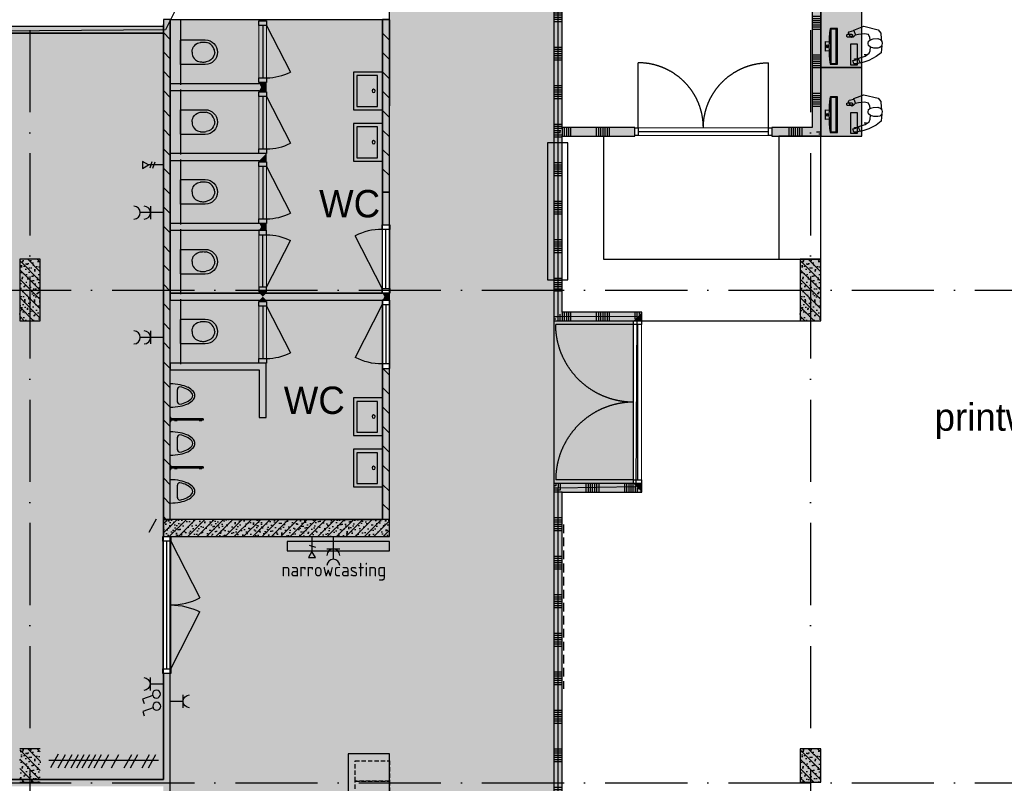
# Model space of a CAD drawing. Header units: millimetres. Extents: x 20872 to 297961, y -293704 to 213007.
# Tile 119 of 256: x 142008 to 156388, y -93005 to -81850. Entities that reach past the tile are written whole.
import ezdxf
from ezdxf.xclip import XClip

# ---------------------------------------------------------------- set-up
doc = ezdxf.new("R2010")
doc.units = ezdxf.units.MM
doc.header["$LTSCALE"] = 100
doc.header["$XCLIPFRAME"] = 2
for name, pattern in [('ACAD_ISO10W100', [18, 12, -3, 0, -3]), ('HIDDEN', [9.525, 6.35, -3.175]), ('HIDDEN2', [0.1875, 0.125, -0.0625])]:
    doc.linetypes.add(name, pattern=pattern)
doc.layers.get('Defpoints').update_dxf_attribs({"color": 181})
for name, color, linetype in [('A--L$7--_stramien', 1, 'Continuous'), ('A--L20--_bovenbouw', 3, 'Continuous'), ('A--L30--_afbouw', 7, 'Continuous'), ('A--L61--_centrale elektrische insta', 7, 'Continuous'), ('A--L74--_vaste sanitaire voorzienin', 1, 'Continuous'), ('A--L82--_losse gebruikersinventaris', 1, 'Continuous'), ('A--L82--leerlingensets-02', 9, 'Continuous'), ('A--T$1A-afwerking', 8, 'Continuous'), ('A--T$7--_stramien', 7, 'Continuous'), ('BURO_lijnen_0.18', 1, 'Continuous'), ('plattegrondkleuren', 7, 'Continuous'), ('teksten', 7, 'Continuous'), ('XREFS', 9, 'Continuous')]:
    doc.layers.add(name, color=color, linetype=linetype)
doc.styles.add('JINX standaard', font='isocp.shx')
doc.styles.add('MAAR_stempel', font='LTe50146.ttf')

# ---------------------------------------------------------------- blocks, each defined once
blk = doc.blocks.new('BURO_onderaanzicht')
at = {"color": 7}
blk.add_line((-432, 0), (432, 0), dxfattribs=at)
blk = doc.blocks.new('stramienlijnen_1')
at = {"layer": 'A--L$7--_stramien', "color": 1, "linetype": 'ACAD_ISO10W100', "lineweight": -3}
for p, q in [((142159.5, 96800), (142159.5, 21000)), ((153559.5, 96800), (153559.5, 21000)), ((130759.5, 64200), (164959.5, 64200)), ((130759.5, 57000), (164959.5, 57000))]:
    blk.add_line(p, q, dxfattribs=at)
blk = doc.blocks.new('begane grond bestaand leeg')
at = {"layer": 'A--L20--_bovenbouw', "linetype": 'Continuous', "lineweight": -3}
for points in [[(149809, 63750), (149934, 63875), (149934, 66450), (149903, 66513), (149934, 66575), (149934, 71220), (149809, 71220)], [(153710, 66450), (153710, 70950), (153585, 70950), (153585, 66575)], [(144109, 67952), (144109, 60850), (144209, 60850), (144209, 64450), (144184, 64500), (144209, 64550), (144209, 68150), (144109, 68150), (144109, 68077)], [(150994, 66450), (150994, 66575), (149934, 66575), (149903, 66513), (149934, 66450)], [(153710, 66450), (153585, 66575), (152994, 66575), (152994, 66450)], [(142009, 64650), (142009, 63750), (142309, 63750), (142309, 64650)], [(153409, 64650), (153409, 63750), (153709, 63750), (153709, 64650)], [(149809, 63750), (150969, 63750), (151094, 63875), (149934, 63875)], [(151094, 63875), (150969, 63750), (150969, 63749), (151094, 63749)], [(149934, 55325), (149934, 61250), (149809, 61375), (149809, 55175)], [(150969, 61375), (149809, 61375), (149934, 61250), (151094, 61250)], [(151094, 61376), (150969, 61376), (150969, 61375), (151094, 61250)], [(147409, 60850), (144109, 60850), (144109, 60600), (147409, 60600)], [(147409, 60850), (144109, 60850), (144109, 60600), (147409, 60600)], [(142009, 57500), (142009, 57010), (142309, 57010), (142309, 57500)], [(153409, 57500), (153409, 57010), (153709, 57010), (153709, 57500)]]:
    blk.add_hatch(color=60, dxfattribs=at).paths.add_polyline_path(points, flags=0)
h = blk.add_hatch(dxfattribs=at)
h.set_pattern_fill('SWAND', color=1, scale=5, angle=90, style=0)
h.set_pattern_definition([(180, (149934.4, 63812.5), (-3e-14, -562.5), []), (180, (149934.4, 63843.76), (-3e-14, -562.5), []), (180, (149934.4, 63875), (-3e-14, -562.5), []), (180, (149934.4, 63906.26), (-3e-14, -562.5), []), (180, (149934.4, 63937.5), (-3e-14, -562.5), []), (180, (149934.4, 63968.76), (-3e-14, -562.5), []), (180, (149934.4, 64000), (-3e-14, -562.5), [])])
h.paths.add_polyline_path([(149809, 63750), (149934, 63875), (149934, 66450), (149903, 66513), (149934, 66575), (149934, 71220), (149809, 71220)], flags=0)
h = blk.add_hatch(dxfattribs=at)
h.set_pattern_fill('SWAND', color=1, scale=5, angle=90, style=0)
h.set_pattern_definition([(180, (153709.5, 66512.5), (-3e-14, -562.5), []), (180, (153709.5, 66543.76), (-3e-14, -562.5), []), (180, (153709.5, 66575), (-3e-14, -562.5), []), (180, (153709.5, 66606.26), (-3e-14, -562.5), []), (180, (153709.5, 66637.5), (-3e-14, -562.5), []), (180, (153709.5, 66668.76), (-3e-14, -562.5), []), (180, (153709.5, 66700), (-3e-14, -562.5), [])])
h.paths.add_polyline_path([(153710, 66450), (153710, 70950), (153585, 70950), (153585, 66575)], flags=0)
h = blk.add_hatch(dxfattribs=at)
h.set_pattern_fill('_U', color=1, scale=200, angle=-45, style=0, pattern_type=0)
h.set_pattern_definition([(315, (144109.48, 68150), (141.4214, 141.4214), [])])
h.paths.add_polyline_path([(144209, 64550), (144209, 68150), (144109, 68150), (144109, 60850), (144209, 60850), (144209, 64450), (144184, 64500)], flags=0)
h = blk.add_hatch(dxfattribs=at)
h.set_pattern_fill('SWAND', color=1, scale=5, style=0)
h.set_pattern_definition([(90, (149871.9, 66450), (-562.5, 3e-14), []), (90, (149903.13, 66450), (-562.5, 3e-14), []), (90, (149934.4, 66450), (-562.5, 3e-14), []), (90, (149965.63, 66450), (-562.5, 3e-14), []), (90, (149996.9, 66450), (-562.5, 3e-14), []), (90, (150028.13, 66450), (-562.5, 3e-14), []), (90, (150059.4, 66450), (-562.5, 3e-14), [])])
h.paths.add_polyline_path([(150994, 66450), (150994, 66575), (149934, 66575), (149903, 66513), (149934, 66450)], flags=0)
h.paths.add_polyline_path([(153710, 66450), (153585, 66575), (152994, 66575), (152994, 66450)], flags=0)
h = blk.add_hatch(dxfattribs=at)
h.set_pattern_fill('PREFB', color=1, scale=5, angle=-90, style=0)
h.set_pattern_definition([(315, (142009.48, 64649.99), (67.882, 67.882), []), (287, (142009.484, 64649.995), (79.8276, -25.7875), [0, -81.6, -46.2, 0, -67.2]), (318, (142009.484, 64649.995), (81.172, 18.4156), [0, -80.8, 0, -82.4, 0, -66.4]), (341, (142009.484, 64649.995), (67.263, 47.9116), [0, -80, 0, -480, -65.8])])
h.paths.add_polyline_path([(142009, 64650), (142009, 63750), (142309, 63750), (142309, 64650)], flags=0)
h = blk.add_hatch(dxfattribs=at)
h.set_pattern_fill('PREFB', color=1, scale=5, angle=-90, style=0)
h.set_pattern_definition([(315, (153409.48, 64649.99), (67.882, 67.882), []), (287, (153409.484, 64649.995), (79.8276, -25.7875), [0, -81.6, -46.2, 0, -67.2]), (318, (153409.484, 64649.995), (81.172, 18.4156), [0, -80.8, 0, -82.4, 0, -66.4]), (341, (153409.484, 64649.995), (67.263, 47.9116), [0, -80, 0, -480, -65.8])])
h.paths.add_polyline_path([(153409, 64650), (153409, 63750), (153709, 63750), (153709, 64650)], flags=0)
h = blk.add_hatch(dxfattribs=at)
h.set_pattern_fill('SWAND', color=1, scale=5, style=0)
h.set_pattern_definition([(90, (149871.9, 63750), (-562.5, 3e-14), []), (90, (149903.13, 63750), (-562.5, 3e-14), []), (90, (149934.4, 63750), (-562.5, 3e-14), []), (90, (149965.63, 63750), (-562.5, 3e-14), []), (90, (149996.9, 63750), (-562.5, 3e-14), []), (90, (150028.13, 63750), (-562.5, 3e-14), []), (90, (150059.4, 63750), (-562.5, 3e-14), [])])
h.paths.add_polyline_path([(149809, 63750), (150969, 63750), (151094, 63875), (149934, 63875)], flags=0)
h = blk.add_hatch(dxfattribs=at)
h.set_pattern_fill('SWAND', color=1, scale=5, angle=90, style=0)
h.set_pattern_definition([(180, (151094.4, 61300), (-3e-14, -562.5), []), (180, (151094.4, 61331.26), (-3e-14, -562.5), []), (180, (151094.4, 61362.5), (-3e-14, -562.5), []), (180, (151094.4, 61393.76), (-3e-14, -562.5), []), (180, (151094.4, 61425), (-3e-14, -562.5), []), (180, (151094.4, 61456.26), (-3e-14, -562.5), []), (180, (151094.4, 61487.5), (-3e-14, -562.5), [])])
h.paths.add_polyline_path([(151094, 61376), (150969, 61376), (150969, 61375), (151094, 61250)], flags=0)
h.paths.add_polyline_path([(151094, 63875), (150969, 63750), (150969, 63749), (151094, 63749)], flags=0)
h = blk.add_hatch(dxfattribs=at)
h.set_pattern_fill('SWAND', color=1, scale=5, angle=90, style=0)
h.set_pattern_definition([(180, (149934.4, 55250), (-3e-14, -562.5), []), (180, (149934.4, 55281.26), (-3e-14, -562.5), []), (180, (149934.4, 55312.5), (-3e-14, -562.5), []), (180, (149934.4, 55343.76), (-3e-14, -562.5), []), (180, (149934.4, 55375), (-3e-14, -562.5), []), (180, (149934.4, 55406.26), (-3e-14, -562.5), []), (180, (149934.4, 55437.5), (-3e-14, -562.5), [])])
h.paths.add_polyline_path([(149934, 55325), (149934, 61250), (149809, 61375), (149809, 55175)], flags=0)
h = blk.add_hatch(dxfattribs=at)
h.set_pattern_fill('SWAND', color=1, scale=5, angle=180, style=0)
h.set_pattern_definition([(270, (151031.9, 61375), (562.5, -3e-14), []), (270, (151000.63, 61375), (562.5, -3e-14), []), (270, (150969.4, 61375), (562.5, -3e-14), []), (270, (150938.13, 61375), (562.5, -3e-14), []), (270, (150906.9, 61375), (562.5, -3e-14), []), (270, (150875.63, 61375), (562.5, -3e-14), []), (270, (150844.4, 61375), (562.5, -3e-14), [])])
h.paths.add_polyline_path([(150969, 61375), (149809, 61375), (149934, 61250), (151094, 61250)], flags=0)
h = blk.add_hatch(dxfattribs=at)
h.set_pattern_fill('PREFB', color=1, scale=5, angle=180, style=0)
h.set_pattern_definition([(225, (147409.48, 60849.99), (67.8823, -67.8823), []), (197, (147409.484, 60849.995), (-25.7875, -79.8276), [0, -81.6, -46.2, 0, -67.2]), (228, (147409.484, 60849.995), (18.4156, -81.1718), [0, -80.8, 0, -82.4, 0, -66.4]), (251, (147409.484, 60849.995), (47.9116, -67.2631), [0, -80, 0, -480, -65.8])])
h.paths.add_polyline_path([(147409, 60850), (144109, 60850), (144109, 60600), (147409, 60600)], flags=0)
h = blk.add_hatch(dxfattribs=at)
h.set_pattern_fill('PREFB', color=1, scale=5, angle=180, style=0)
h.set_pattern_definition([(225, (147409.48, 60849.99), (67.8823, -67.8823), []), (197, (147409.484, 60849.995), (-25.7875, -79.8276), [0, -81.6, -46.2, 0, -67.2]), (228, (147409.484, 60849.995), (18.4156, -81.1718), [0, -80.8, 0, -82.4, 0, -66.4]), (251, (147409.484, 60849.995), (47.9116, -67.2631), [0, -80, 0, -480, -65.8])])
h.paths.add_polyline_path([(147409, 60850), (144109, 60850), (144109, 60600), (147409, 60600)], flags=0)
h = blk.add_hatch(dxfattribs=at)
h.set_pattern_fill('PREFB', color=1, scale=5, angle=-90, style=0)
h.set_pattern_definition([(315, (142009.48, 57499.99), (67.882, 67.882), []), (287, (142009.484, 57499.99), (79.828, -25.7875), [0, -81.6, -46.2, 0, -67.2]), (318, (142009.484, 57499.99), (81.172, 18.4156), [0, -80.8, 0, -82.4, 0, -66.4]), (341, (142009.484, 57499.99), (67.263, 47.9116), [0, -80, 0, -480, -65.8])])
h.paths.add_polyline_path([(142009, 57500), (142009, 57010), (142309, 57010), (142309, 57500)], flags=0)
h = blk.add_hatch(dxfattribs=at)
h.set_pattern_fill('PREFB', color=1, scale=5, angle=-90, style=0)
h.set_pattern_definition([(315, (153409.48, 57499.99), (67.882, 67.882), []), (287, (153409.484, 57499.99), (79.828, -25.7875), [0, -81.6, -46.2, 0, -67.2]), (318, (153409.484, 57499.99), (81.172, 18.4156), [0, -80.8, 0, -82.4, 0, -66.4]), (341, (153409.484, 57499.99), (67.263, 47.9116), [0, -80, 0, -480, -65.8])])
h.paths.add_polyline_path([(153409, 57500), (153409, 57010), (153709, 57010), (153709, 57500)], flags=0)
at = {"color": 9}
blk.add_line((149809, 63750), (149809, 61375), dxfattribs=at)
at = {"layer": 'A--L20--_bovenbouw', "color": 2, "linetype": 'Continuous', "lineweight": -3}
for p, q in [((149809, 71220), (149809, 63750)), ((149934, 66575), (149934, 71220)), ((153585, 70950), (153585, 66575)), ((153710, 66450), (153710, 70950)), ((144209, 68150), (144109, 68150)), ((144109, 68150), (144109, 60850)), ((144109, 67952), (144109, 68077)), ((144209, 64450), (144209, 68150)), ((150994, 66575), (149934, 66575)), ((149934, 63875), (149934, 66450)), ((149934, 66450), (150994, 66450)), ((150994, 66450), (150994, 66575)), ((153585, 66575), (152994, 66575)), ((152994, 66575), (152994, 66450)), ((152994, 66450), (153710, 66450)), ((144209, 60850), (144209, 64450)), ((151094, 63875), (149934, 63875)), ((151094, 63749), (151094, 63875)), ((149809, 63750), (150969, 63750)), ((150969, 63750), (150969, 63749)), ((150969, 63749), (151094, 63749)), ((149809, 61375), (149809, 55175)), ((150969, 61375), (149809, 61375)), ((151094, 61376), (150969, 61376)), ((150969, 61376), (150969, 61375)), ((151094, 61250), (151094, 61376)), ((149934, 55325), (149934, 61250)), ((149934, 61250), (151094, 61250)), ((144109, 60850), (144209, 60850))]:
    blk.add_line(p, q, dxfattribs=at)
at = {"layer": 'A--L20--_bovenbouw', "color": 3, "linetype": 'Continuous', "lineweight": -3}
for p, q in [((142009, 64650), (142009, 63750)), ((142309, 64650), (142009, 64650)), ((142309, 63750), (142309, 64650)), ((153409, 64650), (153409, 63750)), ((153709, 64650), (153409, 64650)), ((153709, 63750), (153709, 64650)), ((142009, 63750), (142309, 63750)), ((153409, 63750), (153709, 63750)), ((144109, 60850), (144109, 60600)), ((147409, 60850), (144109, 60850)), ((144109, 60850), (144109, 60600)), ((147409, 60600), (147409, 60850)), ((144109, 60600), (147409, 60600)), ((142309, 57500), (142009, 57500)), ((153409, 57500), (153409, 57010)), ((153709, 57500), (153409, 57500)), ((153709, 57010), (153709, 57500)), ((142009, 57010), (142309, 57010)), ((153409, 57010), (153709, 57010))]:
    blk.add_line(p, q, dxfattribs=at)
at = {"layer": 'A--L30--_afbouw', "color": 2, "linetype": 'Continuous', "lineweight": -3}
for p, q in [((150994, 66456), (150994, 66570)), ((150994, 66570), (151044, 66570)), ((151044, 66456), (150994, 66456)), ((151044, 66570), (151044, 66456)), ((152944, 66456), (152944, 66570)), ((152944, 66570), (152994, 66570)), ((152994, 66456), (152944, 66456)), ((152994, 66570), (152994, 66456)), ((150975, 63699), (150975, 63749)), ((150975, 63749), (151089, 63749)), ((151089, 63749), (151089, 63699)), ((151089, 63699), (150975, 63699)), ((150975, 61376), (150975, 61426)), ((150975, 61426), (151089, 61426)), ((151089, 61426), (151089, 61376)), ((151089, 61376), (150975, 61376))]:
    blk.add_line(p, q, dxfattribs=at)
at = {"layer": 'A--L30--_afbouw', "color": 1, "linetype": 'Continuous', "lineweight": 18}
for p, q in [((152944, 66570), (151044, 66570)), ((152944, 66456), (151044, 66456)), ((150975, 63699), (150975, 61426)), ((151089, 63699), (151089, 61426))]:
    blk.add_line(p, q, dxfattribs=at)
at = {"layer": 'A--L30--_afbouw', "color": 1, "linetype": 'Continuous', "lineweight": -3}
for points in [[(151044, 66570), (151044, 67520)], [(152944, 66570), (152944, 67520)], [(150975, 63699), (149838, 63699)], [(150975, 61426), (149838, 61426)]]:
    blk.add_lwpolyline(points, dxfattribs=at)
at = {"layer": 'A--L30--_afbouw', "color": 1, "elevation": 0}
blk.add_lwpolyline([(149717, 64350), (150017, 64350), (150017, 66350), (149717, 66350)], close=True, dxfattribs=at)
at = {"layer": 'A--L30--_afbouw', "color": 1, "linetype": 'Continuous', "lineweight": -3}
for centre, radius, start, end in [((151044, 66570), 950, 0, 90), ((150975, 61426), 1137, 90, 180)]:
    blk.add_arc(centre, radius, start, end, dxfattribs=at)
at = {"layer": 'A--L30--_afbouw', "color": 1, "linetype": 'Continuous', "lineweight": -3, "extrusion": (0, 0, -1)}
for centre, radius, start, end in [((-152944, 66570), 950, 0, 90), ((-150975, 63699), 1137, 270, 0)]:
    blk.add_arc(centre, radius, start, end, dxfattribs=at)
at = {"layer": 'A--L82--_losse gebruikersinventaris', "color": 1}
blk.add_line((151094, 63750), (153410, 63750), dxfattribs=at)
at = {"layer": 'A--L82--_losse gebruikersinventaris', "color": 1, "elevation": 0}
blk.add_lwpolyline([(150534, 66450), (150534, 64650), (153410, 64650)], dxfattribs=at)
at = {"layer": 'A--L82--_losse gebruikersinventaris', "color": 1}
blk.add_lwpolyline([(153097, 64650), (153710, 64650), (153710, 66450), (153097, 66450)], close=True, dxfattribs=at)
at = {"layer": 'BURO_lijnen_0.18', "color": 3, "linetype": 'HIDDEN', "ltscale": 0.2}
blk.add_line((149952, 60775), (149952, 58375), dxfattribs=at)
at = {"layer": 'A--L30--_afbouw', "color": 1, "linetype": 'Continuous', "lineweight": -3, "extrusion": (2.31112e-32, -1.2326e-32, -1), "xscale": 2.199074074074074, "zscale": -1}
blk.add_blockref('BURO_onderaanzicht', (-151994, 66513, 0), dxfattribs=at)
at = {"layer": 'A--L30--_afbouw', "color": 1, "linetype": 'Continuous', "lineweight": -3, "extrusion": (2.31112e-32, -1.2326e-32, -1), "xscale": 2.630793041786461, "zscale": -1, "rotation": 270}
blk.add_blockref('BURO_onderaanzicht', (-151032, 62563), dxfattribs=at)
at = {"layer": 'A--T$7--_stramien'}
blk.add_blockref('stramienlijnen_1', (0, 0), dxfattribs=at)
blk = doc.blocks.new('2016-02-04 100 begane grond bestaand')
at = {"layer": 'A--L$7--_stramien'}
blk.add_blockref('stramienlijnen_1', (0, 0), dxfattribs=at)
blk = doc.blocks.new('locker (2)')
at = {"color": 254, "linetype": 'HIDDEN2', "ltscale": 5, "true_color": 0xdbdbdb}
blk.add_lwpolyline([(0, 0), (300, 0), (300, 500), (0, 500)], close=True, dxfattribs=at)
blk = doc.blocks.new('iMac')
at = {"layer": 'plattegrondkleuren', "true_color": 0xb8b8b8}
h = blk.add_hatch(color=9, dxfattribs=at)
h.dxf.hatch_style = 1
h.paths.add_polyline_path([(403, -219), (394, -210, 0.37045), (407, -221), (422, -221, 0.414214), (435, -208), (435, -170), (401, -184)])
h.paths.add_polyline_path([(394, -208, 0.037942), (394, -210), (403, -219), (401, -184), (435, -170), (435, -152, 0.414214), (422, -139), (407, -139, 0.414214), (394, -152)])
h.paths.add_polyline_path([(78, -292), (289, -292), (289, -192), (-11, -192), (-11, -292), (10, -292), (7, -278), (7, -240), (52, -226), (63, -274), (65, -249), (77, -249)])
h.paths.add_polyline_path([(7, -278), (10, -292), (78, -292), (77, -249), (65, -249), (63, -274), (52, -226), (7, -240)], flags=17)
h.paths.add_polyline_path([(0, 0), (520, 0), (520, 101), (0, 101)])
h.paths.add_polyline_path([(9, 19), (9, 96), (511, 96), (511, 19)], flags=16)
h.paths.add_polyline_path([(0, 106), (0, 101), (520, 101), (520, 106, 0.064881)])
h.paths.add_polyline_path([(193, 122, -0.016762), (327, 122), (330, 175), (190, 175)])
at = {"layer": 'plattegrondkleuren', "true_color": 0x8f8f8f}
h = blk.add_hatch(color=252, dxfattribs=at)
h.dxf.hatch_style = 1
h.paths.add_polyline_path([(9, 19), (511, 19), (511, 96), (9, 96)])
at = {"layer": 'A--L82--leerlingensets-02'}
for p, q in [((0, 106), (0, 101)), ((520, 106), (520, 101))]:
    blk.add_line(p, q, dxfattribs=at)
blk.add_lwpolyline([(193, 122), (190, 175), (330, 175), (327, 122)], dxfattribs=at)
for points in [[(0, 0), (520, 0), (520, 101), (0, 101)], [(9, 19), (511, 19), (511, 96), (9, 96)], [(-11, -292), (289, -292), (289, -192), (-11, -192)]]:
    blk.add_lwpolyline(points, close=True, dxfattribs=at)
blk.add_lwpolyline([(407, -139), (422, -139, -0.414214), (435, -152), (435, -208, -0.414214), (422, -221), (407, -221, -0.414214), (394, -208), (394, -152, -0.414214)], format="xyb", close=True, dxfattribs=at)
blk.add_arc((260, -1889), 2012, 82.5756, 97.4244, dxfattribs=at)
blk.add_ellipse((260, 149), major_axis=(21.9, 0), ratio=0.331914, dxfattribs=at)
blk = doc.blocks.new('imacwerkplek')
at = {"layer": 'plattegrondkleuren', "true_color": 0xf5f5f5}
h = blk.add_hatch(color=7, dxfattribs=at)
h.dxf.hatch_style = 1
h.paths.add_polyline_path([(-1200, 600), (-1200, 0), (-200, 0), (-200, 600)])
at = {"layer": 'A--L82--leerlingensets-02', "linetype": 'Continuous'}
for p, q in [((-763, 148), (-757, 150)), ((-755, 129), (-763, 148)), ((-757, 150), (-746, 139)), ((-748, 174), (-694, 197)), ((-746, 139), (-748, 174)), ((-694, 197), (-676, 186)), ((-676, 186), (-659, 118)), ((-1143, 118), (-1097, 132)), ((-1143, 80), (-1143, 118)), ((-1129, 26), (-1143, 80)), ((-1134, 19), (-1086, 44)), ((-1115, -42), (-1134, 19)), ((-1097, 132), (-1086, 84)), ((-1086, 84), (-1084, 109)), ((-1086, 44), (-1061, 46)), ((-1084, 109), (-1073, 109)), ((-1073, 109), (-1070, 46)), ((-1061, 46), (-1032, -49)), ((-726, 101), (-755, 129)), ((-717, 52), (-726, 101)), ((-659, 118), (-725, 96)), ((-707, -38), (-717, 52)), ((-656, 119), (-652, 120)), ((-652, 120), (-596, -29)), ((-1097, -100), (-1115, -42)), ((-1039, -206), (-1097, -100)), ((-1032, -49), (-991, -105)), ((-1014, -69), (-1014, -35)), ((-991, -105), (-953, -121)), ((-953, -121), (-897, -123)), ((-917, -173), (-901, -123)), ((-901, -123), (-877, -94)), ((-877, -94), (-849, -89)), ((-849, -89), (-813, -98)), ((-813, -98), (-793, -123)), ((-797, -121), (-762, -116)), ((-793, -123), (-782, -164)), ((-762, -116), (-719, -94)), ((-719, -94), (-707, -38)), ((-596, -29), (-649, -235)), ((-985, -281), (-1039, -206)), ((-926, -288), (-985, -281)), ((-881, -292), (-926, -288)), ((-917, -233), (-917, -173)), ((-908, -263), (-917, -233)), ((-886, -288), (-908, -263)), ((-847, -294), (-886, -288)), ((-818, -292), (-773, -288)), ((-791, -267), (-816, -290)), ((-777, -231), (-791, -267)), ((-782, -164), (-777, -231)), ((-773, -288), (-702, -279)), ((-649, -235), (-695, -276)), ((-816, -290), (-847, -294))]:
    blk.add_line(p, q, dxfattribs=at)
at = {"layer": 'A--L82--leerlingensets-02'}
blk.add_lwpolyline([(-1200, 600), (-1200, 0), (-200, 0), (-200, 600)], close=True, dxfattribs=at)
at = {"layer": 'A--L82--leerlingensets-02', "linetype": 'Continuous'}
blk.add_arc((-703, -267), 12.8, 276.5806, 312.285, dxfattribs=at)
at = {"layer": 'A--L82--leerlingensets-02'}
blk.add_blockref('iMac', (-1149, 358), dxfattribs=at)
blk = doc.blocks.new('enkeldata')
at = {"layer": 'A--L61--_centrale elektrische insta', "color": 1}
blk.add_line((-126, 40), (-158, -51), dxfattribs=at)
blk.add_lwpolyline([(-220, 0), (-306, 50), (-306, -50)], close=True, dxfattribs=at)
blk.add_lwpolyline([(0, 0), (-220, 0)], dxfattribs=at)
blk = doc.blocks.new('dubbeldata')
at = {"layer": 'A--L61--_centrale elektrische insta', "color": 1}
for p, q in [((-168, 44), (-200, -47)), ((-126, 40), (-158, -51))]:
    blk.add_line(p, q, dxfattribs=at)
blk.add_lwpolyline([(-220, 0), (-306, 50), (-306, -50)], close=True, dxfattribs=at)
blk.add_lwpolyline([(0, 0), (-220, 0)], dxfattribs=at)
blk = doc.blocks.new('74_inbouwcloset_01_P02_DO')
at = {"color": 1}
blk.add_lwpolyline([(-575, 0, 0.414214), (-580, -5), (-580, -360, 1), (-220, -360), (-220, -5, 0.414214), (-225, 0)], format="xyb", close=True, dxfattribs=at)
at = {"color": 1, "linetype": 'Continuous'}
for points in [[(-543, -284, 0), (-544, -286, 0), (-544, -290, 0), (-545, -298, 0), (-546, -307, 0), (-546, -319, 0), (-547, -332, 0), (-546, -346, 0), (-545, -361, 0), (-543, -376, 0)], [(-402, -168, 0), (-406, -168, 0), (-417, -169, 0), (-433, -171, 0), (-453, -177, 0), (-474, -186, 0), (-496, -201, 0), (-516, -221, 0), (-532, -248, 0), (-543, -284, 0)], [(-402, -168, 0), (-398, -168, 0), (-387, -168, 0), (-371, -171, 0), (-352, -176, 0), (-330, -185, 0), (-309, -199, 0), (-289, -220, 0), (-272, -248, 0), (-260, -284, 0)], [(-260, -284, 0), (-260, -286, 0), (-259, -290, 0), (-259, -298, 0), (-258, -307, 0), (-257, -319, 0), (-257, -332, 0), (-257, -346, 0), (-258, -361, 0), (-260, -376, 0)], [(-402, -498, 0), (-406, -498, 0), (-417, -497, 0), (-433, -494, 0), (-452, -488, 0), (-474, -477, 0), (-495, -462, 0), (-515, -441, 0), (-532, -413, 0), (-543, -376, 0)], [(-402, -498, 0), (-398, -498, 0), (-387, -497, 0), (-371, -494, 0), (-351, -488, 0), (-329, -478, 0), (-308, -463, 0), (-288, -442, 0), (-272, -413, 0), (-260, -376, 0)]]:
    blk.add_polyline3d(points, dxfattribs=at)
blk = doc.blocks.new('74_urinoir_01_P02_DO')
at = {"color": 1}
for p, q in [((-170, 0), (170, 0)), ((-95, -105), (90, -105))]:
    blk.add_line(p, q, dxfattribs=at)
blk.add_lwpolyline([(-126, -140, 0.000065), (-126, -140, 0.062084), (-93, -242, 0.102751), (-37, -316, 0.181983), (0, -330, 0.181983), (37, -316, 0.102751), (93, -242, 0.062084), (126, -140, 0.000065), (126, -140, 0.048328)], format="xyb", dxfattribs=at)
for centre, radius, start, end in [((590, 0), 760, 180, 191.0674), ((-91, -140), 35, 87.6671, 180), ((91, -140), 35, 0, 92.3329), ((-590, 0), 760, 348.9326, 0), ((298, -57), 462, 191.0674, 205.2777), ((114, -144), 259, 205.2777, 228.7441), ((-114, -144), 259, 311.2559, 334.7223), ((-298, -57), 462, 334.7223, 348.9326), ((0, -274), 86.2, 228.7441, 270), ((0, -274), 86.2, 270, 311.2559)]:
    blk.add_arc(centre, radius, start, end, dxfattribs=at)
blk = doc.blocks.new('74_schaamschot_01_P02_DO')
at = {"color": 1}
for p, q in [((4, 30), (0, 30)), ((10, 24), (10, -24)), ((480, 10), (10, 10)), ((60, 10), (60, 15)), ((60, 15), (100, 15)), ((100, 15), (100, 10)), ((420, 10), (420, 15)), ((420, 15), (460, 15)), ((460, 15), (460, 10)), ((480, 10), (480, -10)), ((4, -30), (0, -30)), ((480, -10), (10, -10)), ((60, -10), (60, -15)), ((60, -15), (100, -15)), ((100, -15), (100, -10)), ((420, -10), (420, -15)), ((420, -15), (460, -15)), ((460, -15), (460, -10))]:
    blk.add_line(p, q, dxfattribs=at)
for centre, start, end in [((4, 24), 0, 90), ((4, -24), 270, 0)]:
    blk.add_arc(centre, 6, start, end, dxfattribs=at)
blk = doc.blocks.new('74_wast_550x425_01_P02_DO')
at = {"color": 1}
for points in [[(-275, -424), (-275, 0), (275, 0), (275, -424)], [(225, -374), (-225, -374), (-225, -72), (225, -72)]]:
    blk.add_lwpolyline(points, close=True, dxfattribs=at)
blk.add_circle((2, -130), 24.3, dxfattribs=at)
blk = doc.blocks.new('61_enkel_wandcontd_01_P02_DO')
at = {"color": 1}
for p, q in [((188, 94), (188, -94)), ((0, 0), (188, 0))]:
    blk.add_line(p, q, dxfattribs=at)
blk.add_arc((281, 0), 93.8, 90, 270, dxfattribs=at)
blk = doc.blocks.new('61_schakl_lichtp_01_P02_DO')
at = {"color": 1}
for p, q in [((23, 112), (86, 260)), ((86, 260), (146, 234))]:
    blk.add_line(p, q, dxfattribs=at)
blk.add_circle((0, 59), 58.6, dxfattribs=at)
blk = doc.blocks.new('61_dubbelcontd_01_P02_DO')
at = {"color": 1}
for p, q in [((188, -94), (188, 94)), ((0, 0), (188, 0)), ((150, 0), (338, 0))]:
    blk.add_line(p, q, dxfattribs=at)
for centre in [(282, 0), (432, 0)]:
    blk.add_arc(centre, 94, 90, 270, dxfattribs=at)

msp = doc.modelspace()

# ---------------------------------------------------------------- hatches: boundary and pattern name
at = {"layer": 'A--L20--_bovenbouw', "linetype": 'Continuous', "lineweight": -3}
h = msp.add_hatch(dxfattribs=at)
h.set_pattern_fill('_U', color=1, scale=200, angle=-45, style=0, pattern_type=0)
h.set_pattern_definition([(315, (147308.48, -76957.5), (141.4214, 141.4214), [])])
h.paths.add_polyline_path([(147308, -84257), (147408, -84257), (147408, -80657), (147383, -80607), (147408, -80557), (147408, -82052), (147308, -82052)])
for points in [[(147308, -84371), (147408, -84371), (147408, -80771), (147408, -80721), (147408, -81852), (147358, -81851), (147308, -81851)], [(147308, -89151), (147408, -89151), (147408, -85551), (147408, -85501), (147406, -86946), (147408, -86946), (147308, -86946)]]:
    msp.add_hatch(color=60, dxfattribs=at).paths.add_polyline_path(points)
for points in [[(141158, -82048), (144108, -82048), (144108, -81948), (141158, -81948)], [(145608, -81851), (145508, -81851), (145508, -81866), (145608, -81866)], [(145533, -82836), (145508, -82786), (144208, -82786), (144208, -82886), (145508, -82886)], [(145508, -82906), (145608, -82906), (145608, -82766), (145508, -82766), (145508, -82786), (145533, -82836), (145508, -82886)], [(145608, -83806), (144208, -83806), (144208, -83906), (145508, -83906)], [(145608, -83806), (145508, -83906), (145508, -83926), (145608, -83926)], [(147408, -84370), (147308, -84370), (147308, -84846), (147408, -84846)], [(145533, -84876), (145508, -84826), (144208, -84826), (144208, -84926), (145508, -84926)], [(145533, -84876), (145508, -84926), (145608, -84926), (145608, -84826), (145508, -84826)], [(145558, -85896), (145508, -85846), (144208, -85846), (144208, -85946), (145508, -85946)], [(145608, -85826), (145508, -85826), (145508, -85846), (145558, -85896), (145608, -85846)], [(145608, -85946), (147308, -85946), (147333, -85896), (147308, -85846), (145608, -85846), (145558, -85896)], [(147333, -85896), (147308, -85946), (147408, -85946), (147408, -85846), (147308, -85846)], [(145508, -85966), (145608, -85966), (145608, -85946), (145558, -85896), (145508, -85946)], [(145608, -86866), (144208, -86866), (144208, -86966), (145508, -86966)], [(145608, -86866), (145508, -86966), (145508, -87662), (145608, -87662)], [(144108, -93500), (144208, -93500), (144208, -91400), (144108, -91400), (144108, -92950), (144133, -93000), (144108, -93050)], [(131134, -93050), (144108, -93050), (144133, -93000), (144108, -92950), (131134, -92950)]]:
    msp.add_hatch(color=2, dxfattribs=at).paths.add_polyline_path(points, flags=0)
h = msp.add_hatch(dxfattribs=at)
h.set_pattern_fill('_U', color=1, scale=200, angle=-45, style=0, pattern_type=0)
h.set_pattern_definition([(315, (147308.48, -81850.89), (141.4214, 141.4214), [])])
h.paths.add_polyline_path([(147308, -89150), (147408, -89150), (147408, -85550), (147383, -85500), (147408, -85450), (147408, -86945), (147308, -86945)])
at = {"layer": 'plattegrondkleuren', "true_color": 0xcddee4}
h = msp.add_hatch(color=254, dxfattribs=at)
h.dxf.hatch_style = 1
h.paths.add_polyline_path([(140210, -126833), (140210, -120263), (144108, -120263), (144108, -121800), (147408, -121800), (147408, -108971), (144208, -108971), (144208, -89400), (147408, -89400), (147408, -75070), (146248, -75070), (146248, -72695), (147408, -72695), (147408, -70950), (146243, -70950), (146248, -68575), (147408, -68575), (147408, -63901), (149808, -63901), (149808, -68575), (150968, -68575), (150974, -70952), (149808, -70950), (149808, -86250), (150968, -86251), (150968, -88625), (149808, -88625), (149808, -104575), (153683, -104575), (153683, -110225), (149808, -110225), (149808, -130117)])
at = {"layer": 'plattegrondkleuren', "true_color": 0xbdeeff}
h = msp.add_hatch(color=254, dxfattribs=at)
h.dxf.hatch_style = 1
h.paths.add_polyline_path([(144208, -85846), (147308, -85846), (147308, -81851), (144208, -81851)])
at = {"layer": 'plattegrondkleuren', "true_color": 0xd28751}
h = msp.add_hatch(color=23, dxfattribs=at)
h.dxf.hatch_style = 1
h.paths.add_polyline_path([(144108, -82048), (131134, -82048), (131134, -92950), (144108, -92950)])
at = {"layer": 'plattegrondkleuren', "true_color": 0xbdeeff}
h = msp.add_hatch(color=254, dxfattribs=at)
h.dxf.hatch_style = 1
h.paths.add_polyline_path([(144208, -85946), (147308, -85946), (147308, -89151), (144208, -89151)])
at = {"layer": 'plattegrondkleuren', "true_color": 0xf5f5f5}
h = msp.add_hatch(color=7, dxfattribs=at)
h.dxf.hatch_style = 1
h.paths.add_polyline_path([(147408, -92575), (146808, -92575), (146808, -93875), (146808, -95975), (146808, -96975), (147408, -96975), (147408, -96875), (147408, -96874), (147408, -92675)])

# ---------------------------------------------------------------- linework, layer by layer
for p, q in [((144358, -81851), (144358, -82801)), ((144358, -82871), (144358, -83821)), ((144358, -83891), (144358, -84841)), ((144358, -84911), (144358, -85861)), ((144358, -85931), (144358, -86881)), ((145119, -89151), (147308, -89151)), ((142308, -92685), (142308, -92705))]:
    msp.add_line(p, q)
at = {"color": 1}
msp.add_line((144000, -89145), (143892, -89343), dxfattribs=at)
at = {"layer": 'A--L20--_bovenbouw', "color": 2, "linetype": 'Continuous', "lineweight": -3}
for p, q in [((144108, -81948), (141158, -81948)), ((144108, -82048), (144108, -81948)), ((145608, -81851), (145508, -81851)), ((145508, -81851), (145508, -81866)), ((145508, -81866), (145608, -81866)), ((145608, -81866), (145608, -81851)), ((141158, -82048), (144108, -82048)), ((147308, -82165), (147308, -84370)), ((145508, -82786), (144208, -82786)), ((144208, -82786), (144208, -82886)), ((145608, -82766), (145508, -82766)), ((145508, -82766), (145508, -82786)), ((145608, -82906), (145608, -82766)), ((144208, -82886), (145508, -82886)), ((145508, -82886), (145508, -82906)), ((145508, -82906), (145608, -82906)), ((145608, -83806), (144208, -83806)), ((144208, -83806), (144208, -83906)), ((145608, -83926), (145608, -83806)), ((144208, -83906), (145508, -83906)), ((145508, -83906), (145508, -83926)), ((145508, -83926), (145608, -83926)), ((147408, -84370), (147308, -84370)), ((147308, -84370), (147308, -84846)), ((147408, -84846), (147408, -84370)), ((145508, -84826), (144208, -84826)), ((144208, -84826), (144208, -84926)), ((145608, -84826), (145508, -84826)), ((145608, -84926), (145608, -84826)), ((144208, -84926), (145508, -84926)), ((145508, -84926), (145608, -84926)), ((147308, -84846), (147408, -84846)), ((145508, -85846), (144208, -85846)), ((144208, -85846), (144208, -85946)), ((145608, -85826), (145508, -85826)), ((145508, -85826), (145508, -85846)), ((145608, -85846), (145608, -85826)), ((147308, -85846), (145608, -85846)), ((147408, -85846), (147308, -85846)), ((147408, -85946), (147408, -85846)), ((144208, -85946), (145508, -85946)), ((145508, -85946), (145508, -85966)), ((145508, -85966), (145608, -85966)), ((145608, -85966), (145608, -85946)), ((145608, -85946), (147308, -85946)), ((147308, -85946), (147408, -85946)), ((145608, -86866), (144208, -86866)), ((144208, -86866), (144208, -86966)), ((144208, -86966), (145508, -86966)), ((145508, -86966), (145508, -87662)), ((145608, -87662), (145608, -86866)), ((147308, -86945), (147308, -89150)), ((145508, -87662), (145608, -87662)), ((144208, -91400), (144108, -91400)), ((144108, -91400), (144108, -92950)), ((144208, -93500), (144208, -91400)), ((144108, -92950), (131134, -92950))]:
    msp.add_line(p, q, dxfattribs=at)
at = {"layer": 'A--L30--_afbouw', "color": 2, "linetype": 'Continuous', "lineweight": -3}
for p, q in [((145501, -81933), (145501, -81866)), ((145501, -81866), (145615, -81866)), ((145615, -81933), (145501, -81933)), ((145615, -81866), (145615, -81933)), ((145501, -82766), (145501, -82699)), ((145501, -82699), (145615, -82699)), ((145615, -82766), (145501, -82766)), ((145615, -82699), (145615, -82766)), ((145501, -82973), (145501, -82906)), ((145501, -82906), (145615, -82906)), ((145615, -82973), (145501, -82973)), ((145615, -82906), (145615, -82973)), ((145501, -83806), (145501, -83739)), ((145501, -83739), (145615, -83739)), ((145615, -83806), (145501, -83806)), ((145615, -83739), (145615, -83806)), ((145501, -83993), (145501, -83926)), ((145501, -83926), (145615, -83926)), ((145615, -83926), (145615, -83993)), ((145615, -83993), (145501, -83993)), ((145501, -84826), (145501, -84759)), ((145501, -84759), (145615, -84759)), ((145615, -84826), (145501, -84826)), ((145615, -84759), (145615, -84826)), ((145615, -84926), (145501, -84926)), ((145501, -84926), (145501, -84993)), ((145615, -84993), (145615, -84926)), ((147301, -84913), (147301, -84846)), ((147301, -84846), (147415, -84846)), ((147415, -84913), (147301, -84913)), ((147415, -84846), (147415, -84913)), ((145501, -84993), (145615, -84993)), ((145615, -85759), (145501, -85759)), ((145501, -85759), (145501, -85826)), ((145501, -85826), (145615, -85826)), ((145615, -85826), (145615, -85759)), ((147301, -85846), (147301, -85779)), ((147301, -85779), (147415, -85779)), ((147415, -85846), (147301, -85846)), ((147415, -85779), (147415, -85846)), ((145501, -86033), (145501, -85966)), ((145501, -85966), (145615, -85966)), ((145615, -85966), (145615, -86033)), ((147415, -85946), (147301, -85946)), ((147301, -85946), (147301, -86013)), ((147415, -86013), (147415, -85946)), ((145615, -86033), (145501, -86033)), ((147301, -86013), (147415, -86013)), ((145501, -86866), (145501, -86799)), ((145501, -86799), (145615, -86799)), ((145615, -86799), (145615, -86866)), ((145615, -86866), (145501, -86866)), ((147415, -86879), (147301, -86879)), ((147301, -86879), (147301, -86946)), ((147301, -86946), (147415, -86946)), ((147415, -86946), (147415, -86879)), ((144101, -89467), (144101, -89400)), ((144101, -89400), (144215, -89400)), ((144215, -89400), (144215, -89467)), ((144215, -89467), (144101, -89467)), ((144101, -91400), (144101, -91333)), ((144101, -91333), (144215, -91333)), ((144215, -91400), (144101, -91400)), ((144215, -91333), (144215, -91400))]:
    msp.add_line(p, q, dxfattribs=at)
at = {"layer": 'A--L30--_afbouw', "color": 1, "linetype": 'Continuous', "lineweight": 18}
for p, q in [((145501, -81933), (145501, -82699)), ((145615, -81933), (145615, -82699)), ((145501, -82973), (145501, -83739)), ((145615, -82973), (145615, -83739)), ((145501, -83993), (145501, -84759)), ((145615, -83993), (145615, -84759)), ((147301, -85779), (147301, -84913)), ((147415, -85779), (147415, -84913)), ((145501, -85759), (145501, -84993)), ((145615, -85759), (145615, -84993)), ((145501, -86033), (145501, -86799)), ((145615, -86033), (145615, -86799)), ((147301, -86013), (147301, -86879)), ((147415, -86013), (147415, -86879)), ((144101, -91333), (144101, -89467)), ((144215, -91333), (144215, -89467))]:
    msp.add_line(p, q, dxfattribs=at)
at = {"layer": 'A--L30--_afbouw', "color": 1, "linetype": 'Continuous', "lineweight": -3}
for p, q in [((145615, -81933), (145963, -82615)), ((145615, -82973), (145963, -83655)), ((145615, -83993), (145963, -84675)), ((145615, -85759), (145963, -85076)), ((147301, -85779), (146908, -85007)), ((145615, -86033), (145963, -86715)), ((147301, -86013), (146908, -86784))]:
    msp.add_line(p, q, dxfattribs=at)
for points in [[(144215, -89467), (144639, -90298)], [(144215, -91333), (144639, -90502)]]:
    msp.add_lwpolyline(points, dxfattribs=at)
for centre, radius, start, end in [((145615, -81933), 766, 270, 297), ((145615, -82973), 766, 270, 297), ((145615, -83993), 766, 270, 297), ((147301, -85779), 866, 90, 117), ((145615, -86033), 766, 270, 297), ((144215, -89467), 933, 270, 297)]:
    msp.add_arc(centre, radius, start, end, dxfattribs=at)
at = {"layer": 'A--L30--_afbouw', "color": 1, "linetype": 'Continuous', "lineweight": -3, "extrusion": (0, 0, -1)}
for centre, radius, start, end in [((-145615, -85759), 766, 90, 117), ((-147301, -86013), 866, 270, 297), ((-144215, -91333), 933, 90, 117)]:
    msp.add_arc(centre, radius, start, end, dxfattribs=at)
at = {"layer": 'A--L82--leerlingensets-02'}
for p, q in [((142568, -92579), (142460, -92777)), ((142674, -92587), (142567, -92785)), ((142772, -92587), (142665, -92785)), ((142862, -92587), (142755, -92785)), ((142944, -92587), (142836, -92785)), ((143026, -92587), (142918, -92785)), ((143116, -92587), (143008, -92785)), ((143197, -92587), (143090, -92785)), ((143304, -92587), (143196, -92785)), ((143451, -92587), (143343, -92785)), ((143639, -92587), (143531, -92785)), ((143729, -92587), (143621, -92785)), ((143900, -92587), (143793, -92785)), ((143990, -92587), (143883, -92785)), ((144034, -92672), (142434, -92672))]:
    msp.add_line(p, q, dxfattribs=at)
at = {"layer": 'A--L82--leerlingensets-02', "color": 2}
msp.add_lwpolyline([(145916, -89474), (145916, -89607), (147408, -89607), (147408, -89474)], close=True, dxfattribs=at)
at = {"layer": 'A--L82--leerlingensets-02'}
msp.add_lwpolyline([(147408, -92575), (146808, -92575), (146808, -93875), (146808, -93875), (146808, -95975), (146808, -95975), (146808, -96975), (147408, -96975), (147408, -96875), (147408, -96874), (147408, -92675), (147408, -92675)], close=True, dxfattribs=at)
at = {"layer": 'A--T$1A-afwerking'}
for points in [[(147308, -84370), (147408, -84370), (147408, -81850), (147308, -81850)], [(147308, -81850), (147408, -81851), (147406, -84370), (147308, -84370)], [(147308, -86945), (147406, -86945), (147406, -89150), (147308, -89150)]]:
    msp.add_lwpolyline(points, close=True, dxfattribs=at)
at = {"layer": 'Defpoints', "color": 181, "linetype": 'Continuous', "lineweight": -3}
for p, q in [((149871, -86187), (149869, -71011)), ((144275, -81728), (144140, -81997)), ((144140, -81997), (130833, -82098)), ((151027, -86191), (149871, -86187)), ((151012, -88669), (151027, -86191)), ((149871, -94750), (149875, -88691)), ((149875, -88691), (151012, -88669))]:
    msp.add_line(p, q, dxfattribs=at)
at = {"layer": 'Defpoints'}
msp.add_lwpolyline([(144208, -108971), (144208, -89400), (147408, -89400), (147408, -75070), (146248, -75070), (146248, -72695), (147408, -72695), (147408, -70950), (146243, -70950), (146248, -68575), (147408, -68575), (147408, -63901), (149808, -63901), (149808, -68575), (150968, -68575), (150974, -70952), (149808, -70950), (149808, -86250), (150968, -86251), (150968, -88625), (149808, -88625), (149808, -104575)], dxfattribs=at)
for points in [[(144208, -85846), (147308, -85846), (147308, -81851), (144208, -81851)], [(144108, -82048), (131134, -82048), (131134, -92950), (144108, -92950)], [(144208, -85946), (147308, -85946), (147308, -89151), (144208, -89151)]]:
    msp.add_lwpolyline(points, close=True, dxfattribs=at)

# ---------------------------------------------------------------- block references
for name, p, rotation in [('imacwerkplek', (154309, -81350), 89.99999999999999), ('imacwerkplek', (154309, -82350), 89.99999999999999), ('enkeldata', (146277, -89400), 90)]:
    msp.add_blockref(name, p, dxfattribs=dict(rotation=rotation))
msp.add_blockref('dubbeldata', (144108, -83972))
at = {"xscale": -1, "rotation": 90}
for p in [(147408, -92675), (147408, -92975)]:
    msp.add_blockref('locker (2)', p, dxfattribs=at)
at = {"layer": 'A--L30--_afbouw', "color": 1, "linetype": 'Continuous', "lineweight": -3}
for p, xscale, rotation in [((145558, -82316), 0.8865740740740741, 269.9999999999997), ((145558, -83356), 0.8865740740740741, 269.9999999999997), ((145558, -84376), 0.8865740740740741, 269.9999999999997), ((147358, -85346), 1.002314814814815, 89.99999999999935), ((145558, -86416), 0.8865740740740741, 269.9999999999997)]:
    msp.add_blockref('BURO_onderaanzicht', p, dxfattribs=dict(at, xscale=xscale, rotation=rotation))
at = {"layer": 'A--L30--_afbouw', "color": 1, "linetype": 'Continuous', "lineweight": -3, "extrusion": (0, 0, -1), "zscale": -1}
for p, xscale, rotation in [((-145558, -85376), 0.8865740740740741, 90.00000000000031), ((-147358, -86446), 1.002314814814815, 270.0000000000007), ((-144158, -90400), 2.159722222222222, 90)]:
    msp.add_blockref('BURO_onderaanzicht', p, dxfattribs=dict(at, xscale=xscale, rotation=rotation))
at = {"layer": 'A--L61--_centrale elektrische insta', "color": 7, "linetype": 'Continuous', "lineweight": -3}
for p, rotation in [((144108, -84669), 180), ((144108, -86492), 180), ((146588, -89394), 269.9999999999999)]:
    msp.add_blockref('61_dubbelcontd_01_P02_DO', p, dxfattribs=dict(at, rotation=rotation))
at = {"layer": 'A--L61--_centrale elektrische insta', "color": 7, "linetype": 'Continuous', "lineweight": -3, "extrusion": (0, 0, -1), "zscale": -1}
msp.add_blockref('61_enkel_wandcontd_01_P02_DO', (-144100, -91555), dxfattribs=at)
for name, p, rotation in [('61_schakl_lichtp_01_P02_DO', (-144065, -91704), 272.7134252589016), ('61_enkel_wandcontd_01_P02_DO', (-144208, -91807), 180), ('61_schakl_lichtp_01_P02_DO', (-144069, -91883), 272.7134252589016)]:
    msp.add_blockref(name, p, dxfattribs=dict(at, rotation=rotation))
at = {"layer": 'A--L74--_vaste sanitaire voorzienin', "color": 1, "linetype": 'Continuous', "lineweight": -3, "extrusion": (0, 0, -1), "zscale": -1}
for name, p, rotation in [('74_inbouwcloset_01_P02_DO', (-144358, -82726), 270), ('74_wast_550x425_01_P02_DO', (-147308, -82892), 90.00000000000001), ('74_inbouwcloset_01_P02_DO', (-144358, -83746), 270), ('74_wast_550x425_01_P02_DO', (-147308, -83642), 90.00000000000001), ('74_inbouwcloset_01_P02_DO', (-144358, -84766), 270), ('74_inbouwcloset_01_P02_DO', (-144358, -85786), 270), ('74_inbouwcloset_01_P02_DO', (-144358, -86806), 270), ('74_wast_550x425_01_P02_DO', (-147308, -87651), 90.00000000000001), ('74_wast_550x425_01_P02_DO', (-147308, -88401), 90.00000000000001)]:
    msp.add_blockref(name, p, dxfattribs=dict(at, rotation=rotation))
at = {"layer": 'A--L74--_vaste sanitaire voorzienin', "color": 1, "linetype": 'Continuous', "lineweight": -3, "rotation": 89.99999999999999}
for p in [(144208, -87341), (144208, -88041), (144208, -88741)]:
    msp.add_blockref('74_urinoir_01_P02_DO', p, dxfattribs=at)
at = {"layer": 'A--L74--_vaste sanitaire voorzienin', "color": 1, "linetype": 'Continuous', "lineweight": -3}
for p in [(144208, -87691), (144208, -88391)]:
    msp.add_blockref('74_schaamschot_01_P02_DO', p, dxfattribs=at)
at = {"layer": 'XREFS', "color": 71, "true_color": 0xc9f18e}
ref = msp.add_blockref('begane grond bestaand leeg', (-1, -150000), dxfattribs=at)
XClip(ref).set_block_clipping_path([(116767.076214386, 82263.1420219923), (116767.076214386, 115683.1420219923), (179861.076214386, 115683.1420219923), (179861.076214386, 13442.9004429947), (164491.5066313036, 13442.9004429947), (116767.076214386, 29769.3836009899)])
at = {"layer": 'XREFS'}
ref = msp.add_blockref('2016-02-04 100 begane grond bestaand', (-1, -150000), dxfattribs=at)
XClip(ref).set_block_clipping_path([(116767.0762143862, 29769.3836009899), (164491.5066313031, 13442.9004429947), (179861.076214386, 13442.9004429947), (179861.076214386, -11696.8579780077), (20873.0762143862, -11696.8579780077), (20873.0762143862, 82263.1420219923), (116767.0762143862, 82263.1420219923)])

# ---------------------------------------------------------------- texts
at = {"layer": 'A--L82--leerlingensets-02', "style": 'JINX standaard'}
msp.add_text('narrowcasting', height=200, dxfattribs=at).set_placement((145833, -89984))
at = {"layer": 'teksten', "color": 251, "true_color": 0x4d4d4d, "style": 'MAAR_stempel'}
for s, p in [('WC', (146381, -84738)), ('WC', (145865, -87610)), ('printwerkplaats', (155371, -87855))]:
    msp.add_text(s, height=400, dxfattribs=at).set_placement(p)

doc.saveas('drawing.dxf')
